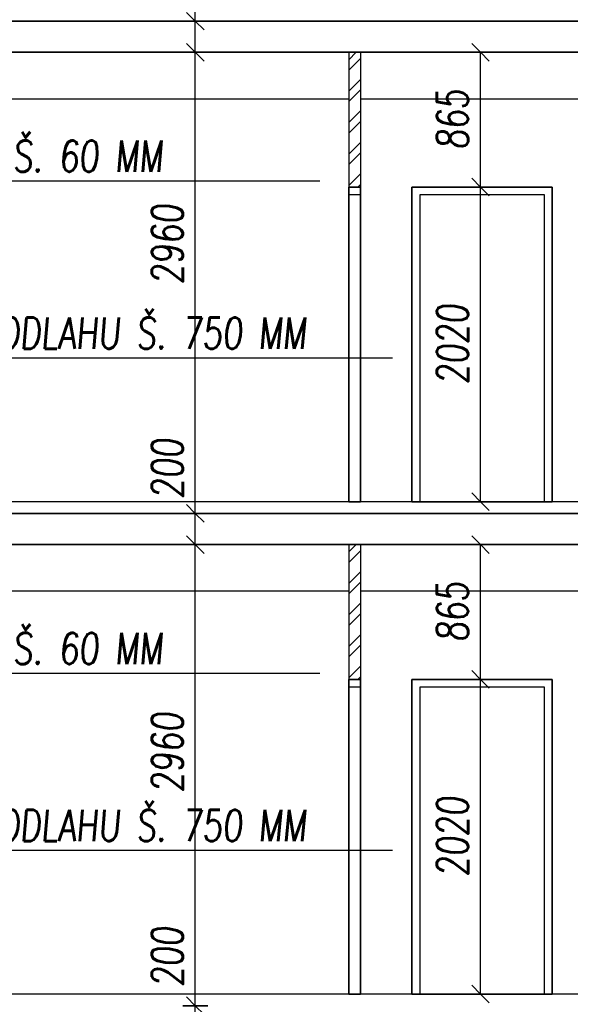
# Model space of a CAD drawing. Header units: millimetres. Extents: x 22267 to 193155, y 329430 to 541733.
# Tile 56 of 89: x 132651 to 136183, y 373645 to 379965. Entities that reach past the tile are written whole.
import ezdxf

# ---------------------------------------------------------------- set-up
doc = ezdxf.new("R2010")
doc.units = ezdxf.units.MM
for name, color, linetype in [('BOURÁNÍ PŘÍČEK', 30, 'Continuous'), ('KOTY_100', 7, 'Continuous'), ('KÓTY BP PODLAHA', 255, 'Continuous'), ('KÓTY BP PŘÍČKY', 255, 'Continuous'), ('TENKA', 4, 'Continuous'), ('TLUSTA', 2, 'Continuous'), ('ŽB', 1, 'Continuous')]:
    doc.layers.add(name, color=color, linetype=linetype)
doc.styles.add('CS-ROMANS', font='romans.shx', dxfattribs={"width": 0.75, "oblique": 5})
doc.styles.add('CS-ROMANS_100', font='romans.shx', dxfattribs={"width": 0.75, "oblique": 5, "height": 200})
doc.dimstyles.new('A_KÓTA_100', dxfattribs={"dimtxt": 200, "dimasz": 4, "dimexe": 100, "dimexo": 1500, "dimgap": 80, "dimtad": 1, "dimdec": 0, "dimdsep": 46, "dimtxsty": 'CS-ROMANS_100', "dimblk": 'KOT_CARA20', "dimcen": 90, "dimse1": 1, "dimse2": 1, "dimclrd": 256, "dimclre": 256, "dimclrt": 256, "dimadec": 0, "dimazin": 0, "dimtfac": 1, "dimtdec": 0, "dimtix": 1, "dimtmove": 2, "dimatfit": 3, "dimldrblk": 'OBLIQUE', "dimfxl": 1, "dimfxlon": 1, "dimtolj": 1, "dimarcsym": 0})

# ---------------------------------------------------------------- blocks, each defined once
blk = doc.blocks.new('KOT_CARA20')
for p, q in [((0, 20), (0, -20)), ((0, 0), (-14.1, -14.1)), ((0, 0), (14.1, 14.1))]:
    blk.add_line(p, q)
blk = doc.blocks.new('*D3284')
at = {"layer": 'Defpoints', "color": 0, "transparency": 16777216}
for p in [(133777.5, 373635.5), (134267.9, 373635.5), (134320.7, 373435.5)]:
    blk.add_point(p, dxfattribs=at)
at = {"layer": 'KOTY_100', "lineweight": -2, "transparency": 16777216}
blk.add_line((133777.5, 373439.5), (133777.5, 373631.5), dxfattribs=at)
at = {"layer": 'KOTY_100', "lineweight": -2, "transparency": 16777216, "xscale": 4, "yscale": 4, "zscale": 4}
for p, rotation in [((133777.5, 373635.5), 90), ((133777.5, 373435.5), 270)]:
    blk.add_blockref('KOT_CARA20', p, dxfattribs=dict(at, rotation=rotation))
at = {"layer": 'KOTY_100', "transparency": 16777216, "insert": (133597.5, 373948.8), "char_height": 200, "attachment_point": 5, "rotation": 90, "style": 'CS-ROMANS_100'}
blk.add_mtext('\\A1;200', dxfattribs=at)
blk = doc.blocks.new('_OBLIQUE')
at = {"color": 0, "linetype": 'ByBlock', "ltscale": 15}
blk.add_line((-0.5, -0.5), (0.5, 0.5), dxfattribs=at)
blk = doc.blocks.new('*D3285')
at = {"layer": 'Defpoints', "color": 0, "transparency": 16777216}
for p in [(133777.5, 376595.5), (134169.8, 376595.5), (134267.9, 373635.5)]:
    blk.add_point(p, dxfattribs=at)
at = {"layer": 'KOTY_100', "lineweight": -2, "transparency": 16777216}
blk.add_line((133777.5, 373639.5), (133777.5, 376591.5), dxfattribs=at)
at = {"layer": 'KOTY_100', "lineweight": -2, "transparency": 16777216, "xscale": 4, "yscale": 4, "zscale": 4}
for p, rotation in [((133777.5, 376595.5), 90), ((133777.5, 373635.5), 270)]:
    blk.add_blockref('KOT_CARA20', p, dxfattribs=dict(at, rotation=rotation))
at = {"layer": 'KOTY_100', "transparency": 16777216, "insert": (133597.5, 375260.7), "char_height": 200, "attachment_point": 5, "rotation": 90, "style": 'CS-ROMANS_100'}
blk.add_mtext('\\A1;2960', dxfattribs=at)
blk = doc.blocks.new('*D3286')
at = {"layer": 'Defpoints', "color": 0, "transparency": 16777216}
for p in [(133777.5, 376795.5), (134177.4, 376795.5), (134169.8, 376595.5)]:
    blk.add_point(p, dxfattribs=at)
at = {"layer": 'KOTY_100', "lineweight": -2, "transparency": 16777216}
blk.add_line((133777.5, 376599.5), (133777.5, 376791.5), dxfattribs=at)
at = {"layer": 'KOTY_100', "lineweight": -2, "transparency": 16777216, "xscale": 4, "yscale": 4, "zscale": 4}
for p, rotation in [((133777.5, 376795.5), 90), ((133777.5, 376595.5), 270)]:
    blk.add_blockref('KOT_CARA20', p, dxfattribs=dict(at, rotation=rotation))
at = {"layer": 'KOTY_100', "transparency": 16777216, "insert": (133597.5, 377082), "char_height": 200, "attachment_point": 5, "rotation": 90, "style": 'CS-ROMANS_100'}
blk.add_mtext('\\A1;200', dxfattribs=at)
blk = doc.blocks.new('*D3287')
at = {"layer": 'Defpoints', "color": 0, "transparency": 16777216}
for p in [(133777.5, 379755.5), (133988.8, 379755.5), (134177.4, 376795.5)]:
    blk.add_point(p, dxfattribs=at)
at = {"layer": 'KOTY_100', "lineweight": -2, "transparency": 16777216}
blk.add_line((133777.5, 376799.5), (133777.5, 379751.5), dxfattribs=at)
at = {"layer": 'KOTY_100', "lineweight": -2, "transparency": 16777216, "xscale": 4, "yscale": 4, "zscale": 4}
for p, rotation in [((133777.5, 379755.5), 90), ((133777.5, 376795.5), 270)]:
    blk.add_blockref('KOT_CARA20', p, dxfattribs=dict(at, rotation=rotation))
at = {"layer": 'KOTY_100', "transparency": 16777216, "insert": (133597.5, 378522.8), "char_height": 200, "attachment_point": 5, "rotation": 90, "style": 'CS-ROMANS_100'}
blk.add_mtext('\\A1;2960', dxfattribs=at)
blk = doc.blocks.new('*D3288')
at = {"layer": 'Defpoints', "color": 0, "transparency": 16777216}
for p in [(133777.5, 379955.5), (133981.3, 379955.5), (133988.8, 379755.5)]:
    blk.add_point(p, dxfattribs=at)
at = {"layer": 'KOTY_100', "lineweight": -2, "transparency": 16777216}
blk.add_line((133777.5, 379759.5), (133777.5, 379951.5), dxfattribs=at)
at = {"layer": 'KOTY_100', "lineweight": -2, "transparency": 16777216, "xscale": 4, "yscale": 4, "zscale": 4}
for p, rotation in [((133777.5, 379955.5), 90), ((133777.5, 379755.5), 270)]:
    blk.add_blockref('KOT_CARA20', p, dxfattribs=dict(at, rotation=rotation))
at = {"layer": 'KOTY_100', "transparency": 16777216, "insert": (133597.5, 380299.2), "char_height": 200, "attachment_point": 5, "rotation": 90, "style": 'CS-ROMANS_100'}
blk.add_mtext('\\A1;200', dxfattribs=at)
blk = doc.blocks.new('*D3289')
at = {"layer": 'Defpoints', "color": 0, "transparency": 16777216}
for p in [(133777.5, 382915.5), (134205.8, 382915.5), (133981.3, 379955.5)]:
    blk.add_point(p, dxfattribs=at)
at = {"layer": 'KOTY_100', "lineweight": -2, "transparency": 16777216}
blk.add_line((133777.5, 379959.5), (133777.5, 382911.5), dxfattribs=at)
at = {"layer": 'KOTY_100', "lineweight": -2, "transparency": 16777216, "xscale": 4, "yscale": 4, "zscale": 4}
for p, rotation in [((133777.5, 382915.5), 90), ((133777.5, 379955.5), 270)]:
    blk.add_blockref('KOT_CARA20', p, dxfattribs=dict(at, rotation=rotation))
at = {"layer": 'KOTY_100', "transparency": 16777216, "insert": (133597.5, 381654.5), "char_height": 200, "attachment_point": 5, "rotation": 90, "style": 'CS-ROMANS_100'}
blk.add_mtext('\\A1;2960', dxfattribs=at)
blk = doc.blocks.new('*D3405')
at = {"layer": 'Defpoints', "color": 0, "transparency": 16777216}
for p in [(134837.4, 375730.5), (135607.3, 375730.5), (135041.3, 373710.5)]:
    blk.add_point(p, dxfattribs=at)
at = {"layer": 'KÓTY BP PŘÍČKY', "lineweight": -2, "transparency": 16777216}
blk.add_line((135607.3, 373714.5), (135607.3, 375726.5), dxfattribs=at)
at = {"layer": 'KÓTY BP PŘÍČKY', "lineweight": -2, "transparency": 16777216, "xscale": 4, "yscale": 4, "zscale": 4}
for p, rotation in [((135607.3, 375730.5), 90), ((135607.3, 373710.5), 270)]:
    blk.add_blockref('KOT_CARA20', p, dxfattribs=dict(at, rotation=rotation))
at = {"layer": 'KÓTY BP PŘÍČKY', "transparency": 16777216, "insert": (135427.3, 374720.5), "char_height": 200, "attachment_point": 5, "rotation": 90, "style": 'CS-ROMANS_100'}
blk.add_mtext('\\A1;2020', dxfattribs=at)
blk = doc.blocks.new('*D3406')
at = {"layer": 'Defpoints', "color": 0, "transparency": 16777216}
for p in [(135607.3, 376595.5), (135807.9, 376595.5), (134837.4, 375730.5)]:
    blk.add_point(p, dxfattribs=at)
at = {"layer": 'KÓTY BP PŘÍČKY', "lineweight": -2, "transparency": 16777216}
blk.add_line((135607.3, 375734.5), (135607.3, 376591.5), dxfattribs=at)
at = {"layer": 'KÓTY BP PŘÍČKY', "lineweight": -2, "transparency": 16777216, "xscale": 4, "yscale": 4, "zscale": 4}
for p, rotation in [((135607.3, 376595.5), 90), ((135607.3, 375730.5), 270)]:
    blk.add_blockref('KOT_CARA20', p, dxfattribs=dict(at, rotation=rotation))
at = {"layer": 'KÓTY BP PŘÍČKY', "transparency": 16777216, "insert": (135427.3, 376163), "char_height": 200, "attachment_point": 5, "rotation": 90, "style": 'CS-ROMANS_100'}
blk.add_mtext('\\A1;865', dxfattribs=at)
blk = doc.blocks.new('*D3407')
at = {"layer": 'Defpoints', "color": 0, "ltscale": 15, "transparency": 16777216}
for p in [(134837.4, 378890.5), (135607.3, 378890.5), (135041.3, 376870.5)]:
    blk.add_point(p, dxfattribs=at)
at = {"layer": 'KÓTY BP PODLAHA', "lineweight": -2, "ltscale": 15, "transparency": 16777216}
blk.add_line((135607.3, 376874.5), (135607.3, 378886.5), dxfattribs=at)
at = {"layer": 'KÓTY BP PODLAHA', "lineweight": -2, "ltscale": 15, "transparency": 16777216, "xscale": 4, "yscale": 4, "zscale": 4}
for p, rotation in [((135607.3, 378890.5), 90), ((135607.3, 376870.5), 270)]:
    blk.add_blockref('KOT_CARA20', p, dxfattribs=dict(at, rotation=rotation))
at = {"layer": 'KÓTY BP PODLAHA', "ltscale": 15, "transparency": 16777216, "insert": (135427.3, 377880.5), "char_height": 200, "attachment_point": 5, "rotation": 90, "style": 'CS-ROMANS_100'}
blk.add_mtext('\\A1;2020', dxfattribs=at)
blk = doc.blocks.new('*D3408')
at = {"layer": 'Defpoints', "color": 0, "ltscale": 15, "transparency": 16777216}
for p in [(135607.3, 379755.5), (135807.9, 379755.5), (134837.4, 378890.5)]:
    blk.add_point(p, dxfattribs=at)
at = {"layer": 'KÓTY BP PODLAHA', "lineweight": -2, "ltscale": 15, "transparency": 16777216}
blk.add_line((135607.3, 378894.5), (135607.3, 379751.5), dxfattribs=at)
at = {"layer": 'KÓTY BP PODLAHA', "lineweight": -2, "ltscale": 15, "transparency": 16777216, "xscale": 4, "yscale": 4, "zscale": 4}
for p, rotation in [((135607.3, 379755.5), 90), ((135607.3, 378890.5), 270)]:
    blk.add_blockref('KOT_CARA20', p, dxfattribs=dict(at, rotation=rotation))
at = {"layer": 'KÓTY BP PODLAHA', "ltscale": 15, "transparency": 16777216, "insert": (135427.3, 379323), "char_height": 200, "attachment_point": 5, "rotation": 90, "style": 'CS-ROMANS_100'}
blk.add_mtext('\\A1;865', dxfattribs=at)

msp = doc.modelspace()

# ---------------------------------------------------------------- hatches: boundary and pattern name
at = {"layer": 'BOURÁNÍ PŘÍČEK'}
h = msp.add_hatch(dxfattribs=at)
h.set_pattern_fill('ANSI32', color=256, scale=15)
h.set_pattern_definition([(45, (94701.44, -23245), (-101.02788, 101.02788), []), (45, (94768.79, -23245), (-101.02788, 101.02788), [])])
h.paths.add_polyline_path([(134762.4, 379755.5), (134837.4, 379755.5), (134837.4, 378890.5), (134762.4, 378890.5)])
h = msp.add_hatch(dxfattribs=at)
h.set_pattern_fill('ANSI32', color=256, scale=15)
h.set_pattern_definition([(45, (94701.44, -26405), (-101.02788, 101.02788), []), (45, (94768.79, -26405), (-101.02788, 101.02788), [])])
h.paths.add_polyline_path([(134762.4, 376595.5), (134837.4, 376595.5), (134837.4, 375730.5), (134762.4, 375730.5)])

# ---------------------------------------------------------------- linework, layer by layer
for points in [[(134762.4, 379755.5), (134762.4, 378890.5)], [(134837.4, 379755.5), (134837.4, 378890.5)], [(134762.4, 376595.5), (134762.4, 375730.5)], [(134837.4, 376595.5), (134837.4, 375730.5)]]:
    msp.add_lwpolyline(points, dxfattribs=at)
for points in [[(134762.4, 378890.5), (134837.4, 378890.5), (134837.4, 378840.5), (134762.4, 378840.5)], [(134762.4, 376870.5), (134837.4, 376870.5), (134837.4, 378890.5), (134762.4, 378890.5)], [(134762.4, 378890.5), (134837.4, 378890.5), (134837.4, 376870.5), (134762.4, 376870.5)], [(135167.4, 376870.5), (136067.4, 376870.5), (136067.4, 378890.5), (135167.4, 378890.5)], [(135217.4, 376870.5), (136017.4, 376870.5), (136017.4, 378840.5), (135217.4, 378840.5)], [(134762.4, 375730.5), (134837.4, 375730.5), (134837.4, 375680.5), (134762.4, 375680.5)], [(134762.4, 373710.5), (134837.4, 373710.5), (134837.4, 375730.5), (134762.4, 375730.5)], [(134762.4, 375730.5), (134837.4, 375730.5), (134837.4, 373710.5), (134762.4, 373710.5)], [(135167.4, 373710.5), (136067.4, 373710.5), (136067.4, 375730.5), (135167.4, 375730.5)], [(135167.4, 375730.5), (136067.4, 375730.5), (136067.4, 373710.5), (135167.4, 373710.5)], [(135217.4, 373710.5), (136017.4, 373710.5), (136017.4, 375680.5), (135217.4, 375680.5)]]:
    msp.add_lwpolyline(points, close=True, dxfattribs=at)
at = {"layer": 'KÓTY BP PODLAHA'}
for p, q in [((134575.7, 378927.7), (130774.8, 378927.7)), ((135042.4, 377791.6), (131256.4, 377791.6)), ((134575.7, 375767.7), (130774.8, 375767.7)), ((135042.4, 374631.6), (131256.4, 374631.6))]:
    msp.add_line(p, q, dxfattribs=at)
at = {"layer": 'TENKA'}
for points in [[(136537.4, 379955.5), (129937.4, 379955.5)], [(134762.4, 379455.5), (129937.4, 379455.5), (129937.4, 379755.5), (136537.4, 379755.5), (136537.4, 379455.5), (134837.4, 379455.5)], [(136537.4, 376795.5), (129937.4, 376795.5)], [(134762.4, 376295.5), (129937.4, 376295.5), (129937.4, 376595.5), (136537.4, 376595.5), (136537.4, 376295.5), (134837.4, 376295.5)]]:
    msp.add_lwpolyline(points, dxfattribs=at)
msp.add_lwpolyline([(135167.4, 378890.5), (136067.4, 378890.5), (136067.4, 376870.5), (135167.4, 376870.5)], close=True, dxfattribs=at)
at = {"layer": 'TLUSTA'}
for points in [[(136537.4, 379755.5), (129937.4, 379755.5)], [(136537.4, 376870.5), (129937.4, 376870.5)], [(136537.4, 376595.5), (129937.4, 376595.5)], [(136537.4, 373710.5), (129937.4, 373710.5)]]:
    msp.add_lwpolyline(points, dxfattribs=at)
at = {"layer": 'ŽB'}
for points in [[(129937.4, 379955.5), (136537.4, 379955.5), (136537.4, 379755.5), (129937.4, 379755.5)], [(129937.4, 376795.5), (136537.4, 376795.5), (136537.4, 376595.5), (129937.4, 376595.5)]]:
    msp.add_lwpolyline(points, close=True, dxfattribs=at)

# ---------------------------------------------------------------- texts
at = {"layer": 'KÓTY BP PODLAHA', "ltscale": 15, "style": 'CS-ROMANS', "oblique": 5, "width": 0.75}
for s, p in [('VYSEKAT DRÁŽKU Š. 60 MM', (130773, 378988.6)), ('VYBOURAT PODLAHU Š. 750 MM ', (131269, 377852.6)), ('VYSEKAT DRÁŽKU Š. 60 MM', (130773, 375828.6)), ('VYBOURAT PODLAHU Š. 750 MM ', (131269, 374692.6))]:
    msp.add_text(s, height=200, dxfattribs=at).set_placement(p)

# ---------------------------------------------------------------- dimensions: what is measured, and where the dimension line sits
at = {"layer": 'KOTY_100'}
for base, p1, p2, picture, middle in [((133777.5, 382915.5), (133981.3, 379955.5), (134205.8, 382915.5), '*D3289', (133597.5, 381654.5)), ((133777.5, 379955.5), (133988.8, 379755.5), (133981.3, 379955.5), '*D3288', (133597.5, 380299.2)), ((133777.5, 379755.5), (134177.4, 376795.5), (133988.8, 379755.5), '*D3287', (133597.5, 378522.8)), ((133777.5, 376795.5), (134169.8, 376595.5), (134177.4, 376795.5), '*D3286', (133597.5, 377082)), ((133777.5, 376595.5), (134267.9, 373635.5), (134169.8, 376595.5), '*D3285', (133597.5, 375260.7)), ((133777.5, 373635.5), (134320.7, 373435.5), (134267.9, 373635.5), '*D3284', (133597.5, 373948.8))]:
    dim = msp.add_linear_dim(base=base, p1=p1, p2=p2, angle=90, dimstyle='A_KÓTA_100', dxfattribs=at)
    dim.commit()
    dim.dimension.update_dxf_attribs({"geometry": picture, "text_midpoint": middle, "dimtype": 160})
at = {"layer": 'KÓTY BP PODLAHA', "ltscale": 15}
for base, p1, p2, picture, middle in [((135607.3, 379755.5), (134837.4, 378890.5), (135807.9, 379755.5), '*D3408', (135427.3, 379323)), ((135607.3, 378890.5), (135041.3, 376870.5), (134837.4, 378890.5), '*D3407', (135427.3, 377880.5))]:
    dim = msp.add_linear_dim(base=base, p1=p1, p2=p2, angle=90, dimstyle='A_KÓTA_100', dxfattribs=at)
    dim.commit()
    dim.dimension.update_dxf_attribs({"geometry": picture, "text_midpoint": middle})
at = {"layer": 'KÓTY BP PŘÍČKY'}
for base, p1, p2, picture, middle in [((135607.3, 376595.5), (134837.4, 375730.5), (135807.9, 376595.5), '*D3406', (135427.3, 376163)), ((135607.3, 375730.5), (135041.3, 373710.5), (134837.4, 375730.5), '*D3405', (135427.3, 374720.5))]:
    dim = msp.add_linear_dim(base=base, p1=p1, p2=p2, angle=90, dimstyle='A_KÓTA_100', dxfattribs=at)
    dim.commit()
    dim.dimension.update_dxf_attribs({"geometry": picture, "text_midpoint": middle})

doc.saveas('drawing.dxf')
